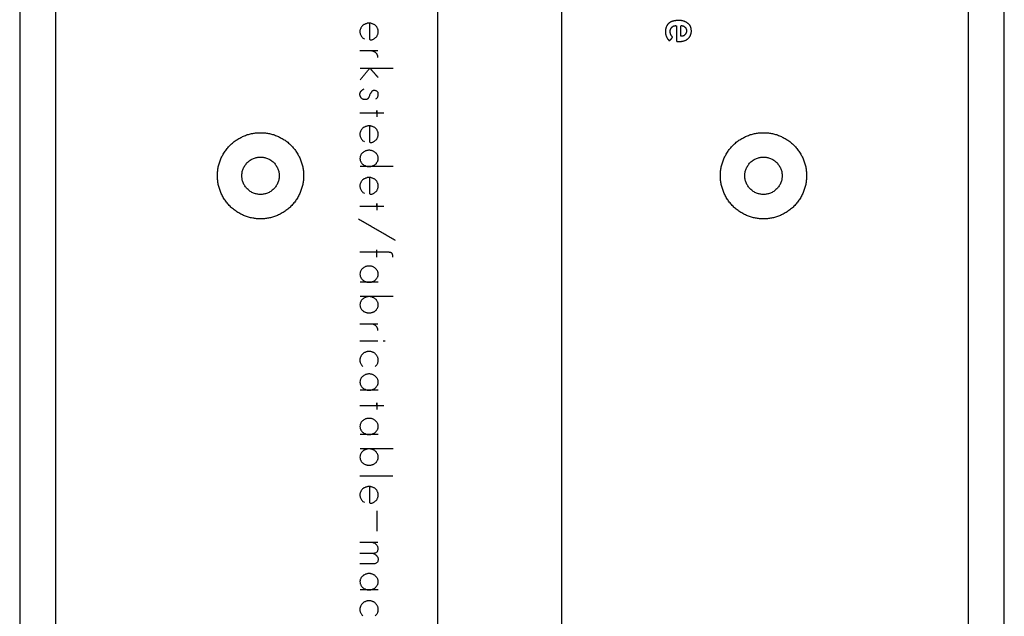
# Model space of a CAD drawing. Header units: millimetres. Extents: x -2435 to 1775, y -250 to 1540.
# Tile 12 of 60: x -2122 to -1985, y 730 to 813. Entities that reach past the tile are written whole.
import ezdxf

# ---------------------------------------------------------------- set-up
doc = ezdxf.new("R2010")
doc.units = ezdxf.units.MM
doc.header["$MEASUREMENT"] = 0
doc.layers.add('Work layer', color=254, linetype='Continuous', true_color=0xdddddd)

msp = doc.modelspace()

# ---------------------------------------------------------------- linework, layer by layer
at = {"layer": 'Work layer'}
msp.add_lwpolyline([(-2046.615, 556.317), (-2046.615, 886.317), (-2063.915, 886.317), (-2063.915, 556.317)], close=True, dxfattribs=at)
for points, weights, degree, knots in [([(-1995.035, 556.317), (-2053.535, 556.317), (-2112.035, 556.317), (-2122.035, 556.317, -3), (-2122.035, 566.317, -3), (-2122.035, 721.317, -3), (-2122.035, 876.317, -3), (-2122.035, 886.317, -3), (-2112.035, 886.317), (-2053.535, 886.317), (-1995.035, 886.317), (-1985.035, 886.317, -3), (-1985.035, 876.317, -3), (-1985.035, 721.317, -3), (-1985.035, 566.317, -3), (-1985.035, 556.317, -3), (-1995.035, 556.317)], [1, 1, 1, 0.707106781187, 1, 1, 1, 0.707106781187, 1, 1, 1, 0.707106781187, 1, 1, 1, 0.707106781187, 1], 2, [-565.9911486, -565.9911486, -565.9911486, -448.9911486, -448.9911486, -291.3582588, -291.3582588, -274.6328898, -274.6328898, -117, -117, 0, 0, 157.6328898, 157.6328898, 174.3582588, 174.3582588, 331.9911486, 331.9911486, 331.9911486]), ([(-1995.035, 561.317), (-1990.035, 561.317), (-1990.035, 566.317), (-1990.035, 721.317), (-1990.035, 876.317), (-1990.035, 881.317), (-1995.035, 881.317), (-2053.535, 881.317), (-2112.035, 881.317), (-2117.035, 881.317), (-2117.035, 876.317), (-2117.035, 721.317), (-2117.035, 566.317), (-2117.035, 561.317), (-2112.035, 561.317), (-2053.535, 561.317), (-1995.035, 561.317)], [1, 0.707106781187, 1, 1, 1, 0.707106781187, 1, 1, 1, 0.707106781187, 1, 1, 1, 0.707106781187, 1, 1, 1], 2, [0, 0, 0, 7.8539816, 7.8539816, 317.8539816, 317.8539816, 325.7079633, 325.7079633, 442.7079633, 442.7079633, 450.5619449, 450.5619449, 760.5619449, 760.5619449, 768.4159265, 768.4159265, 885.4159265, 885.4159265, 885.4159265]), ([(-2030.644, 811.135), (-2030.647, 811.447), (-2030.646, 811.76), (-2030.641, 812.072), (-2030.639, 812.202), (-2030.681, 812.234), (-2030.807, 812.224), (-2031.324, 812.184), (-2031.636, 811.665), (-2031.47, 811.112), (-2031.429, 810.975), (-2031.374, 810.84), (-2031.273, 810.741), (-2031.169, 810.64), (-2031.196, 810.569), (-2031.285, 810.486), (-2031.327, 810.444), (-2031.366, 810.399), (-2031.402, 810.352), (-2031.631, 810.082), (-2031.643, 810.074), (-2031.848, 810.36), (-2032.24, 810.904), (-2032.295, 811.499), (-2032.031, 812.11), (-2031.786, 812.673), (-2031.286, 812.87), (-2030.721, 812.925), (-2030.267, 812.969), (-2029.814, 812.955), (-2029.389, 812.756), (-2028.779, 812.471), (-2028.51, 811.972), (-2028.586, 811.269), (-2028.649, 810.691), (-2029.095, 810.21), (-2029.693, 810.075), (-2029.971, 810.012), (-2030.255, 810.039), (-2030.537, 810.03), (-2030.655, 810.027), (-2030.644, 810.1), (-2030.644, 810.176), (-2030.644, 810.496), (-2030.644, 810.815), (-2030.644, 811.135)], [1, 0.999936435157, 0.999936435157, 1, 1, 1, 1, 1, 1, 1, 1, 1, 1, 1, 1, 1, 0.998920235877, 0.998920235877, 1, 1, 1, 1, 1, 1, 1, 1, 1, 1, 1, 1, 1, 1, 1, 1, 1, 1, 1, 1, 1, 1, 1, 1, 1, 1, 1, 1], 3, [1, 1, 1, 1, 2, 2, 2, 3, 3, 3, 4, 4, 4, 5, 5, 5, 6, 6, 6, 7, 7, 7, 8, 8, 8, 9, 9, 9, 10, 10, 10, 11, 11, 11, 12, 12, 12, 13, 13, 13, 14, 14, 14, 15, 15, 15, 16, 16, 16, 16]), ([(-2030.059, 811.504), (-2030.06, 811.297), (-2030.06, 811.089), (-2030.059, 810.881), (-2030.059, 810.818), (-2030.078, 810.752), (-2029.967, 810.749), (-2029.586, 810.739), (-2029.234, 811.093), (-2029.236, 811.497), (-2029.238, 811.897), (-2029.576, 812.237), (-2029.953, 812.226), (-2030.05, 812.223), (-2030.061, 812.181), (-2030.06, 812.105), (-2030.059, 811.905), (-2030.059, 811.704), (-2030.059, 811.504)], [1, 0.999995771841, 0.999995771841, 1, 1, 1, 1, 1, 1, 1, 1, 1, 1, 1, 1, 1, 0.999989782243, 0.999989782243, 1], 3, [-6, -6, -6, -6, -5, -5, -5, -4, -4, -4, -3, -3, -3, -2, -2, -2, -1, -1, -1, 0, 0, 0, 0]), ([(-2088.535, 797.317), (-2094.535, 797.317), (-2094.535, 791.317), (-2094.535, 785.317), (-2088.535, 785.317), (-2082.535, 785.317), (-2082.535, 791.317), (-2082.535, 797.317), (-2088.535, 797.317)], [1, 0.707106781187, 1, 0.707106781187, 1, 0.707106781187, 1, 0.707106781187, 1], 2, [0, 0, 0, 9.424778, 9.424778, 18.8495559, 18.8495559, 28.2743339, 28.2743339, 37.6991118, 37.6991118, 37.6991118]), ([(-2018.535, 797.317), (-2024.535, 797.317), (-2024.535, 791.317), (-2024.535, 785.317), (-2018.535, 785.317), (-2012.535, 785.317), (-2012.535, 791.317), (-2012.535, 797.317), (-2018.535, 797.317)], [1, 0.707106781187, 1, 0.707106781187, 1, 0.707106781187, 1, 0.707106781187, 1], 2, [0, 0, 0, 9.424778, 9.424778, 18.8495559, 18.8495559, 28.2743339, 28.2743339, 37.6991118, 37.6991118, 37.6991118]), ([(-2088.535, 793.917, -6), (-2091.135, 793.917, -6), (-2091.135, 791.317, -6), (-2091.135, 788.717, -6), (-2088.535, 788.717, -6), (-2085.935, 788.717, -6), (-2085.935, 791.317, -6), (-2085.935, 793.917, -6), (-2088.535, 793.917, -6)], [1, 0.707106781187, 1, 0.707106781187, 1, 0.707106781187, 1, 0.707106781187, 1], 2, [0, 0, 0, 4.0840704, 4.0840704, 8.1681409, 8.1681409, 12.2522113, 12.2522113, 16.3362818, 16.3362818, 16.3362818]), ([(-2018.535, 793.917, -6), (-2021.135, 793.917, -6), (-2021.135, 791.317, -6), (-2021.135, 788.717, -6), (-2018.535, 788.717, -6), (-2015.935, 788.717, -6), (-2015.935, 791.317, -6), (-2015.935, 793.917, -6), (-2018.535, 793.917, -6)], [1, 0.707106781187, 1, 0.707106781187, 1, 0.707106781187, 1, 0.707106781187, 1], 2, [0, 0, 0, 4.0840704, 4.0840704, 8.1681409, 8.1681409, 12.2522113, 12.2522113, 16.3362818, 16.3362818, 16.3362818])]:
    msp.add_rational_spline(points, weights, degree=degree, knots=knots, dxfattribs=at)
for points, degree in [([(-2073.37, 812.568), (-2073.37, 811.789), (-2073.37, 811.01), (-2073.37, 810.231), (-2073.214, 810.231), (-2073.032, 810.257), (-2072.903, 810.309), (-2072.747, 810.387), (-2072.617, 810.465), (-2072.513, 810.568), (-2072.409, 810.672), (-2072.305, 810.802), (-2072.254, 810.932), (-2072.176, 811.088), (-2072.15, 811.244), (-2072.15, 811.399), (-2072.15, 811.555), (-2072.176, 811.711), (-2072.254, 811.841), (-2072.305, 811.996), (-2072.409, 812.126), (-2072.513, 812.23), (-2072.643, 812.334), (-2072.773, 812.412), (-2072.929, 812.464), (-2073.084, 812.542), (-2073.24, 812.568), (-2073.422, 812.568), (-2073.604, 812.568), (-2073.759, 812.542), (-2073.915, 812.464), (-2074.071, 812.412), (-2074.201, 812.334), (-2074.331, 812.23), (-2074.434, 812.126), (-2074.538, 811.996), (-2074.59, 811.841), (-2074.668, 811.711), (-2074.694, 811.555), (-2074.694, 811.399), (-2074.694, 811.166), (-2074.642, 810.984), (-2074.512, 810.802), (-2074.408, 810.62), (-2074.253, 810.465), (-2074.045, 810.361)], 3), ([(-2072.202, 808.699), (-2073.448, 808.699), (-2074.694, 808.699)], 2), ([(-2072.202, 807.79), (-2072.202, 807.972), (-2072.254, 808.128), (-2072.305, 808.232), (-2072.383, 808.362), (-2072.487, 808.466), (-2072.591, 808.517), (-2072.695, 808.595), (-2072.799, 808.647), (-2072.903, 808.673), (-2073.006, 808.699), (-2073.084, 808.699), (-2073.11, 808.699)], 3), ([(-2074.668, 806.311), (-2072.37, 806.311), (-2070.073, 806.311)], 2), ([(-2072.487, 802.053), (-2072.409, 802.079), (-2072.331, 802.131), (-2072.254, 802.234), (-2072.202, 802.364), (-2072.15, 802.494), (-2072.15, 802.65), (-2072.15, 802.832), (-2072.202, 802.961), (-2072.305, 803.039), (-2072.409, 803.143), (-2072.565, 803.195), (-2072.721, 803.195), (-2072.799, 803.195), (-2072.877, 803.169), (-2072.929, 803.143), (-2072.98, 803.117), (-2073.032, 803.091), (-2073.058, 803.039), (-2073.084, 803.013), (-2073.11, 802.961), (-2073.136, 802.935), (-2073.162, 802.884), (-2073.188, 802.832), (-2073.214, 802.806), (-2073.301, 802.624), (-2073.387, 802.442), (-2073.474, 802.26), (-2073.474, 802.234), (-2073.5, 802.183), (-2073.526, 802.157), (-2073.552, 802.105), (-2073.578, 802.079), (-2073.604, 802.053), (-2073.656, 802.001), (-2073.707, 801.975), (-2073.759, 801.949), (-2073.811, 801.923), (-2073.889, 801.923), (-2073.993, 801.923), (-2074.097, 801.923), (-2074.175, 801.949), (-2074.253, 801.975), (-2074.331, 802.001), (-2074.408, 802.053), (-2074.486, 802.105), (-2074.538, 802.183), (-2074.59, 802.26), (-2074.642, 802.338), (-2074.668, 802.442), (-2074.694, 802.52), (-2074.694, 802.65), (-2074.694, 802.754), (-2074.668, 802.858), (-2074.642, 802.935), (-2074.616, 803.013), (-2074.564, 803.091), (-2074.512, 803.143), (-2074.46, 803.195), (-2074.382, 803.247), (-2074.331, 803.299), (-2074.253, 803.325), (-2074.175, 803.377), (-2074.123, 803.403)], 3), ([(-2072.331, 800.028), (-2073.513, 800.028), (-2074.694, 800.028)], 2), ([(-2073.37, 798.262), (-2073.37, 797.483), (-2073.37, 796.704), (-2073.37, 795.926), (-2073.214, 795.926), (-2073.032, 795.952), (-2072.903, 796.003), (-2072.747, 796.081), (-2072.617, 796.159), (-2072.513, 796.263), (-2072.409, 796.367), (-2072.305, 796.497), (-2072.254, 796.627), (-2072.176, 796.782), (-2072.15, 796.938), (-2072.15, 797.094), (-2072.15, 797.25), (-2072.176, 797.405), (-2072.254, 797.535), (-2072.305, 797.691), (-2072.409, 797.821), (-2072.513, 797.925), (-2072.643, 798.029), (-2072.773, 798.106), (-2072.929, 798.158), (-2073.084, 798.236), (-2073.24, 798.262), (-2073.422, 798.262), (-2073.604, 798.262), (-2073.759, 798.236), (-2073.915, 798.158), (-2074.071, 798.106), (-2074.201, 798.029), (-2074.331, 797.925), (-2074.434, 797.821), (-2074.538, 797.691), (-2074.59, 797.535), (-2074.668, 797.405), (-2074.694, 797.25), (-2074.694, 797.094), (-2074.694, 796.86), (-2074.642, 796.678), (-2074.512, 796.497), (-2074.408, 796.315), (-2074.253, 796.159), (-2074.045, 796.055)], 3), ([(-2074.694, 793.745), (-2074.694, 793.9), (-2074.668, 794.03), (-2074.59, 794.186), (-2074.538, 794.316), (-2074.434, 794.42), (-2074.331, 794.524), (-2074.201, 794.627), (-2074.071, 794.705), (-2073.915, 794.783), (-2073.759, 794.835), (-2073.604, 794.861), (-2073.422, 794.861), (-2073.24, 794.861), (-2073.084, 794.835), (-2072.929, 794.783), (-2072.773, 794.705), (-2072.643, 794.627), (-2072.513, 794.524), (-2072.409, 794.42), (-2072.331, 794.316), (-2072.254, 794.186), (-2072.176, 794.03), (-2072.15, 793.9), (-2072.15, 793.745), (-2072.15, 793.589), (-2072.176, 793.433), (-2072.254, 793.303), (-2072.331, 793.174), (-2072.409, 793.044), (-2072.513, 792.94), (-2072.643, 792.836), (-2072.773, 792.758), (-2072.929, 792.706), (-2073.084, 792.628), (-2073.24, 792.602), (-2073.422, 792.602), (-2073.604, 792.602), (-2073.759, 792.628), (-2073.915, 792.706), (-2074.071, 792.758), (-2074.201, 792.836), (-2074.331, 792.94), (-2074.434, 793.044), (-2074.538, 793.174), (-2074.59, 793.303), (-2074.668, 793.433), (-2074.694, 793.589), (-2074.694, 793.745)], 3), ([(-2070.073, 792.602), (-2072.37, 792.602), (-2074.668, 792.602)], 2), ([(-2073.37, 791.071), (-2073.37, 790.292), (-2073.37, 789.513), (-2073.37, 788.734), (-2073.214, 788.734), (-2073.032, 788.76), (-2072.903, 788.812), (-2072.747, 788.89), (-2072.617, 788.968), (-2072.513, 789.071), (-2072.409, 789.175), (-2072.305, 789.305), (-2072.254, 789.435), (-2072.176, 789.591), (-2072.15, 789.746), (-2072.15, 789.902), (-2072.15, 790.058), (-2072.176, 790.214), (-2072.254, 790.344), (-2072.305, 790.499), (-2072.409, 790.629), (-2072.513, 790.733), (-2072.643, 790.837), (-2072.773, 790.915), (-2072.929, 790.967), (-2073.084, 791.045), (-2073.24, 791.071), (-2073.422, 791.071), (-2073.604, 791.071), (-2073.759, 791.045), (-2073.915, 790.967), (-2074.071, 790.915), (-2074.201, 790.837), (-2074.331, 790.733), (-2074.434, 790.629), (-2074.538, 790.499), (-2074.59, 790.344), (-2074.668, 790.214), (-2074.694, 790.058), (-2074.694, 789.902), (-2074.694, 789.669), (-2074.642, 789.487), (-2074.512, 789.305), (-2074.408, 789.123), (-2074.253, 788.968), (-2074.045, 788.864)], 3), ([(-2072.331, 787.046), (-2073.513, 787.046), (-2074.694, 787.046)], 2), ([(-2069.761, 782.321), (-2072.331, 783.801), (-2074.902, 785.281)], 2), ([(-2070.099, 779.985), (-2070.099, 780.114), (-2070.125, 780.244), (-2070.151, 780.322), (-2070.177, 780.4), (-2070.202, 780.478), (-2070.254, 780.53), (-2070.332, 780.582), (-2070.384, 780.608), (-2070.462, 780.634), (-2070.566, 780.634), (-2070.644, 780.66), (-2070.748, 780.66), (-2072.063, 780.66), (-2073.379, 780.66), (-2074.694, 780.66)], 3), ([(-2072.331, 779.985), (-2072.331, 780.491), (-2072.331, 780.997)], 2), ([(-2074.694, 777.622), (-2074.694, 777.778), (-2074.668, 777.908), (-2074.59, 778.063), (-2074.538, 778.193), (-2074.434, 778.297), (-2074.331, 778.401), (-2074.201, 778.505), (-2074.071, 778.583), (-2073.915, 778.66), (-2073.759, 778.712), (-2073.604, 778.738), (-2073.422, 778.738), (-2073.24, 778.738), (-2073.084, 778.712), (-2072.929, 778.66), (-2072.773, 778.583), (-2072.643, 778.505), (-2072.539, 778.401), (-2072.409, 778.297), (-2072.331, 778.193), (-2072.254, 778.063), (-2072.176, 777.908), (-2072.15, 777.778), (-2072.15, 777.622), (-2072.15, 777.466), (-2072.176, 777.31), (-2072.254, 777.181), (-2072.331, 777.051), (-2072.409, 776.921), (-2072.539, 776.817), (-2072.643, 776.713), (-2072.773, 776.635), (-2072.929, 776.583), (-2073.084, 776.506), (-2073.24, 776.48), (-2073.422, 776.48), (-2073.604, 776.48), (-2073.759, 776.506), (-2073.915, 776.583), (-2074.071, 776.635), (-2074.201, 776.713), (-2074.331, 776.817), (-2074.434, 776.921), (-2074.538, 777.051), (-2074.59, 777.181), (-2074.668, 777.31), (-2074.694, 777.466), (-2074.694, 777.622)], 3), ([(-2072.176, 776.48), (-2073.422, 776.48), (-2074.668, 776.48)], 2), ([(-2074.694, 773.338), (-2074.694, 773.494), (-2074.668, 773.65), (-2074.59, 773.779), (-2074.538, 773.909), (-2074.434, 774.039), (-2074.331, 774.143), (-2074.201, 774.247), (-2074.071, 774.325), (-2073.915, 774.377), (-2073.759, 774.455), (-2073.604, 774.48), (-2073.422, 774.48), (-2073.24, 774.48), (-2073.084, 774.455), (-2072.929, 774.377), (-2072.773, 774.325), (-2072.643, 774.247), (-2072.513, 774.143), (-2072.409, 774.039), (-2072.331, 773.909), (-2072.254, 773.779), (-2072.176, 773.65), (-2072.15, 773.494), (-2072.15, 773.338), (-2072.15, 773.182), (-2072.176, 773.027), (-2072.254, 772.897), (-2072.331, 772.767), (-2072.409, 772.637), (-2072.513, 772.533), (-2072.643, 772.429), (-2072.773, 772.352), (-2072.929, 772.3), (-2073.084, 772.248), (-2073.24, 772.222), (-2073.422, 772.222), (-2073.604, 772.222), (-2073.759, 772.248), (-2073.915, 772.3), (-2074.071, 772.352), (-2074.201, 772.429), (-2074.331, 772.533), (-2074.434, 772.637), (-2074.538, 772.767), (-2074.59, 772.897), (-2074.668, 773.027), (-2074.694, 773.182), (-2074.694, 773.338)], 3), ([(-2070.073, 774.48), (-2072.37, 774.48), (-2074.668, 774.48)], 2), ([(-2072.202, 770.664), (-2073.448, 770.664), (-2074.694, 770.664)], 2), ([(-2072.202, 769.755), (-2072.202, 769.937), (-2072.254, 770.093), (-2072.305, 770.197), (-2072.383, 770.326), (-2072.487, 770.43), (-2072.591, 770.482), (-2072.695, 770.56), (-2072.799, 770.612), (-2072.903, 770.638), (-2073.006, 770.664), (-2073.084, 770.664), (-2073.11, 770.664)], 3), ([(-2072.228, 768.275), (-2073.461, 768.275), (-2074.694, 768.275)], 2), ([(-2071.189, 768.275), (-2071.319, 768.275), (-2071.449, 768.275)], 2), ([(-2072.565, 764.744), (-2072.435, 764.848), (-2072.331, 765.004), (-2072.254, 765.134), (-2072.202, 765.29), (-2072.15, 765.471), (-2072.15, 765.627), (-2072.15, 765.809), (-2072.176, 765.965), (-2072.254, 766.121), (-2072.331, 766.25), (-2072.409, 766.38), (-2072.539, 766.484), (-2072.643, 766.614), (-2072.773, 766.692), (-2072.929, 766.744), (-2073.084, 766.821), (-2073.24, 766.847), (-2073.422, 766.847), (-2073.604, 766.847), (-2073.759, 766.821), (-2073.915, 766.744), (-2074.071, 766.692), (-2074.201, 766.614), (-2074.331, 766.484), (-2074.434, 766.38), (-2074.538, 766.25), (-2074.59, 766.121), (-2074.668, 765.965), (-2074.694, 765.809), (-2074.694, 765.627), (-2074.694, 765.471), (-2074.668, 765.29), (-2074.59, 765.134), (-2074.512, 765.004), (-2074.408, 764.848), (-2074.279, 764.744)], 3), ([(-2074.694, 762.59), (-2074.694, 762.745), (-2074.668, 762.875), (-2074.59, 763.031), (-2074.538, 763.161), (-2074.434, 763.265), (-2074.331, 763.368), (-2074.201, 763.472), (-2074.071, 763.55), (-2073.915, 763.628), (-2073.759, 763.68), (-2073.604, 763.706), (-2073.422, 763.706), (-2073.24, 763.706), (-2073.084, 763.68), (-2072.929, 763.628), (-2072.773, 763.55), (-2072.643, 763.472), (-2072.539, 763.368), (-2072.409, 763.265), (-2072.331, 763.161), (-2072.254, 763.031), (-2072.176, 762.875), (-2072.15, 762.745), (-2072.15, 762.59), (-2072.15, 762.434), (-2072.176, 762.278), (-2072.254, 762.148), (-2072.331, 762.018), (-2072.409, 761.889), (-2072.539, 761.785), (-2072.643, 761.681), (-2072.773, 761.603), (-2072.929, 761.551), (-2073.084, 761.473), (-2073.24, 761.447), (-2073.422, 761.447), (-2073.604, 761.447), (-2073.759, 761.473), (-2073.915, 761.551), (-2074.071, 761.603), (-2074.201, 761.681), (-2074.331, 761.785), (-2074.434, 761.889), (-2074.538, 762.018), (-2074.59, 762.148), (-2074.668, 762.278), (-2074.694, 762.434), (-2074.694, 762.59)], 3), ([(-2072.176, 761.447), (-2073.422, 761.447), (-2074.668, 761.447)], 2), ([(-2072.331, 759.292), (-2073.513, 759.292), (-2074.694, 759.292)], 2), ([(-2074.694, 756.41), (-2074.694, 756.566), (-2074.668, 756.696), (-2074.59, 756.852), (-2074.538, 756.982), (-2074.434, 757.086), (-2074.331, 757.189), (-2074.201, 757.293), (-2074.071, 757.371), (-2073.915, 757.449), (-2073.759, 757.501), (-2073.604, 757.527), (-2073.422, 757.527), (-2073.24, 757.527), (-2073.084, 757.501), (-2072.929, 757.449), (-2072.773, 757.371), (-2072.643, 757.293), (-2072.539, 757.189), (-2072.409, 757.086), (-2072.331, 756.982), (-2072.254, 756.852), (-2072.176, 756.696), (-2072.15, 756.566), (-2072.15, 756.41), (-2072.15, 756.255), (-2072.176, 756.099), (-2072.254, 755.969), (-2072.331, 755.839), (-2072.409, 755.71), (-2072.539, 755.606), (-2072.643, 755.502), (-2072.773, 755.424), (-2072.929, 755.372), (-2073.084, 755.294), (-2073.24, 755.268), (-2073.422, 755.268), (-2073.604, 755.268), (-2073.759, 755.294), (-2073.915, 755.372), (-2074.071, 755.424), (-2074.201, 755.502), (-2074.331, 755.606), (-2074.434, 755.71), (-2074.538, 755.839), (-2074.59, 755.969), (-2074.668, 756.099), (-2074.694, 756.255), (-2074.694, 756.41)], 3), ([(-2072.176, 755.268), (-2073.422, 755.268), (-2074.668, 755.268)], 2), ([(-2074.694, 752.127), (-2074.694, 752.282), (-2074.668, 752.438), (-2074.59, 752.568), (-2074.538, 752.698), (-2074.434, 752.828), (-2074.331, 752.932), (-2074.201, 753.035), (-2074.071, 753.113), (-2073.915, 753.165), (-2073.759, 753.243), (-2073.604, 753.269), (-2073.422, 753.269), (-2073.24, 753.269), (-2073.084, 753.243), (-2072.929, 753.165), (-2072.773, 753.113), (-2072.643, 753.035), (-2072.513, 752.932), (-2072.409, 752.828), (-2072.331, 752.698), (-2072.254, 752.568), (-2072.176, 752.438), (-2072.15, 752.282), (-2072.15, 752.127), (-2072.15, 751.971), (-2072.176, 751.815), (-2072.254, 751.685), (-2072.331, 751.555), (-2072.409, 751.426), (-2072.513, 751.322), (-2072.643, 751.218), (-2072.773, 751.14), (-2072.929, 751.088), (-2073.084, 751.036), (-2073.24, 751.01), (-2073.422, 751.01), (-2073.604, 751.01), (-2073.759, 751.036), (-2073.915, 751.088), (-2074.071, 751.14), (-2074.201, 751.218), (-2074.331, 751.322), (-2074.434, 751.426), (-2074.538, 751.555), (-2074.59, 751.685), (-2074.668, 751.815), (-2074.694, 751.971), (-2074.694, 752.127)], 3), ([(-2070.073, 753.269), (-2072.37, 753.269), (-2074.668, 753.269)], 2), ([(-2070.099, 749.453), (-2072.396, 749.453), (-2074.694, 749.453)], 2), ([(-2073.37, 748.025), (-2073.37, 747.246), (-2073.37, 746.467), (-2073.37, 745.688), (-2073.214, 745.688), (-2073.032, 745.714), (-2072.903, 745.766), (-2072.747, 745.844), (-2072.617, 745.922), (-2072.513, 746.025), (-2072.409, 746.129), (-2072.305, 746.259), (-2072.254, 746.389), (-2072.176, 746.545), (-2072.15, 746.7), (-2072.15, 746.856), (-2072.15, 747.012), (-2072.176, 747.168), (-2072.254, 747.298), (-2072.305, 747.453), (-2072.409, 747.583), (-2072.513, 747.687), (-2072.643, 747.791), (-2072.773, 747.869), (-2072.929, 747.921), (-2073.084, 747.999), (-2073.24, 748.025), (-2073.422, 748.025), (-2073.604, 748.025), (-2073.759, 747.999), (-2073.915, 747.921), (-2074.071, 747.869), (-2074.201, 747.791), (-2074.331, 747.687), (-2074.434, 747.583), (-2074.538, 747.453), (-2074.59, 747.298), (-2074.668, 747.168), (-2074.694, 747.012), (-2074.694, 746.856), (-2074.694, 746.623), (-2074.642, 746.441), (-2074.512, 746.259), (-2074.408, 746.077), (-2074.253, 745.922), (-2074.045, 745.818)], 3), ([(-2072.305, 741.794), (-2072.305, 743.209), (-2072.305, 744.623)], 2), ([(-2074.694, 738.756), (-2074.106, 738.756), (-2073.517, 738.756), (-2072.929, 738.756), (-2072.695, 738.756), (-2072.513, 738.808), (-2072.383, 738.886), (-2072.254, 738.99), (-2072.176, 739.145), (-2072.176, 739.405), (-2072.176, 739.509), (-2072.202, 739.639), (-2072.254, 739.742), (-2072.331, 739.846), (-2072.383, 739.924), (-2072.487, 740.002), (-2072.565, 740.08), (-2072.643, 740.132), (-2072.747, 740.158), (-2072.851, 740.21), (-2072.955, 740.236), (-2073.058, 740.236)], 3), ([(-2072.202, 740.236), (-2073.448, 740.236), (-2074.694, 740.236)], 2), ([(-2073.058, 738.756), (-2072.955, 738.756), (-2072.851, 738.73), (-2072.747, 738.678), (-2072.643, 738.626), (-2072.565, 738.574), (-2072.487, 738.496), (-2072.383, 738.444), (-2072.331, 738.341), (-2072.254, 738.237), (-2072.202, 738.133), (-2072.176, 738.029), (-2072.176, 737.899), (-2072.176, 737.665), (-2072.254, 737.484), (-2072.383, 737.406), (-2072.513, 737.302), (-2072.695, 737.25), (-2072.929, 737.25), (-2073.517, 737.25), (-2074.106, 737.25), (-2074.694, 737.25)], 3), ([(-2074.694, 734.784), (-2074.694, 734.939), (-2074.668, 735.069), (-2074.59, 735.225), (-2074.538, 735.355), (-2074.434, 735.459), (-2074.331, 735.563), (-2074.201, 735.666), (-2074.071, 735.744), (-2073.915, 735.822), (-2073.759, 735.874), (-2073.604, 735.9), (-2073.422, 735.9), (-2073.24, 735.9), (-2073.084, 735.874), (-2072.929, 735.822), (-2072.773, 735.744), (-2072.643, 735.666), (-2072.539, 735.563), (-2072.409, 735.459), (-2072.331, 735.355), (-2072.254, 735.225), (-2072.176, 735.069), (-2072.15, 734.939), (-2072.15, 734.784), (-2072.15, 734.628), (-2072.176, 734.472), (-2072.254, 734.342), (-2072.331, 734.212), (-2072.409, 734.083), (-2072.539, 733.979), (-2072.643, 733.875), (-2072.773, 733.797), (-2072.929, 733.745), (-2073.084, 733.667), (-2073.24, 733.641), (-2073.422, 733.641), (-2073.604, 733.641), (-2073.759, 733.667), (-2073.915, 733.745), (-2074.071, 733.797), (-2074.201, 733.875), (-2074.331, 733.979), (-2074.434, 734.083), (-2074.538, 734.212), (-2074.59, 734.342), (-2074.668, 734.472), (-2074.694, 734.628), (-2074.694, 734.784)], 3), ([(-2072.176, 733.641), (-2073.422, 733.641), (-2074.668, 733.641)], 2), ([(-2072.565, 730.007), (-2072.435, 730.11), (-2072.331, 730.266), (-2072.254, 730.396), (-2072.202, 730.552), (-2072.15, 730.733), (-2072.15, 730.889), (-2072.15, 731.071), (-2072.176, 731.227), (-2072.254, 731.383), (-2072.331, 731.512), (-2072.409, 731.642), (-2072.539, 731.746), (-2072.643, 731.876), (-2072.773, 731.954), (-2072.929, 732.006), (-2073.084, 732.084), (-2073.24, 732.109), (-2073.422, 732.109), (-2073.604, 732.109), (-2073.759, 732.084), (-2073.915, 732.006), (-2074.071, 731.954), (-2074.201, 731.876), (-2074.331, 731.746), (-2074.434, 731.642), (-2074.538, 731.512), (-2074.59, 731.383), (-2074.668, 731.227), (-2074.694, 731.071), (-2074.694, 730.889), (-2074.694, 730.733), (-2074.668, 730.552), (-2074.59, 730.396), (-2074.512, 730.266), (-2074.408, 730.11), (-2074.279, 730.007)], 3)]:
    msp.add_open_spline(points, degree=degree, dxfattribs=at)
for points in [[(-2074.668, 804.675), (-2073.993, 805.493), (-2073.318, 806.311), (-2072.747, 805.662), (-2072.176, 805.012)], [(-2072.331, 800.028), (-2072.331, 800.222), (-2072.331, 800.417), (-2072.331, 800.222), (-2072.331, 800.028)], [(-2071.371, 800.028), (-2071.851, 800.028), (-2072.331, 800.028), (-2072.331, 799.768), (-2072.331, 799.508)], [(-2071.371, 787.046), (-2071.851, 787.046), (-2072.331, 787.046), (-2072.331, 786.787), (-2072.331, 786.527)], [(-2072.331, 787.046), (-2072.331, 787.241), (-2072.331, 787.436), (-2072.331, 787.241), (-2072.331, 787.046)], [(-2071.371, 759.292), (-2071.851, 759.292), (-2072.331, 759.292), (-2072.331, 759.033), (-2072.331, 758.773)], [(-2072.331, 759.292), (-2072.331, 759.487), (-2072.331, 759.682), (-2072.331, 759.487), (-2072.331, 759.292)]]:
    msp.add_open_spline(points, degree=2, knots=[0, 0, 0, 0.001, 0.001, 0.002, 0.002, 0.002], dxfattribs=at)

doc.saveas('drawing.dxf')
